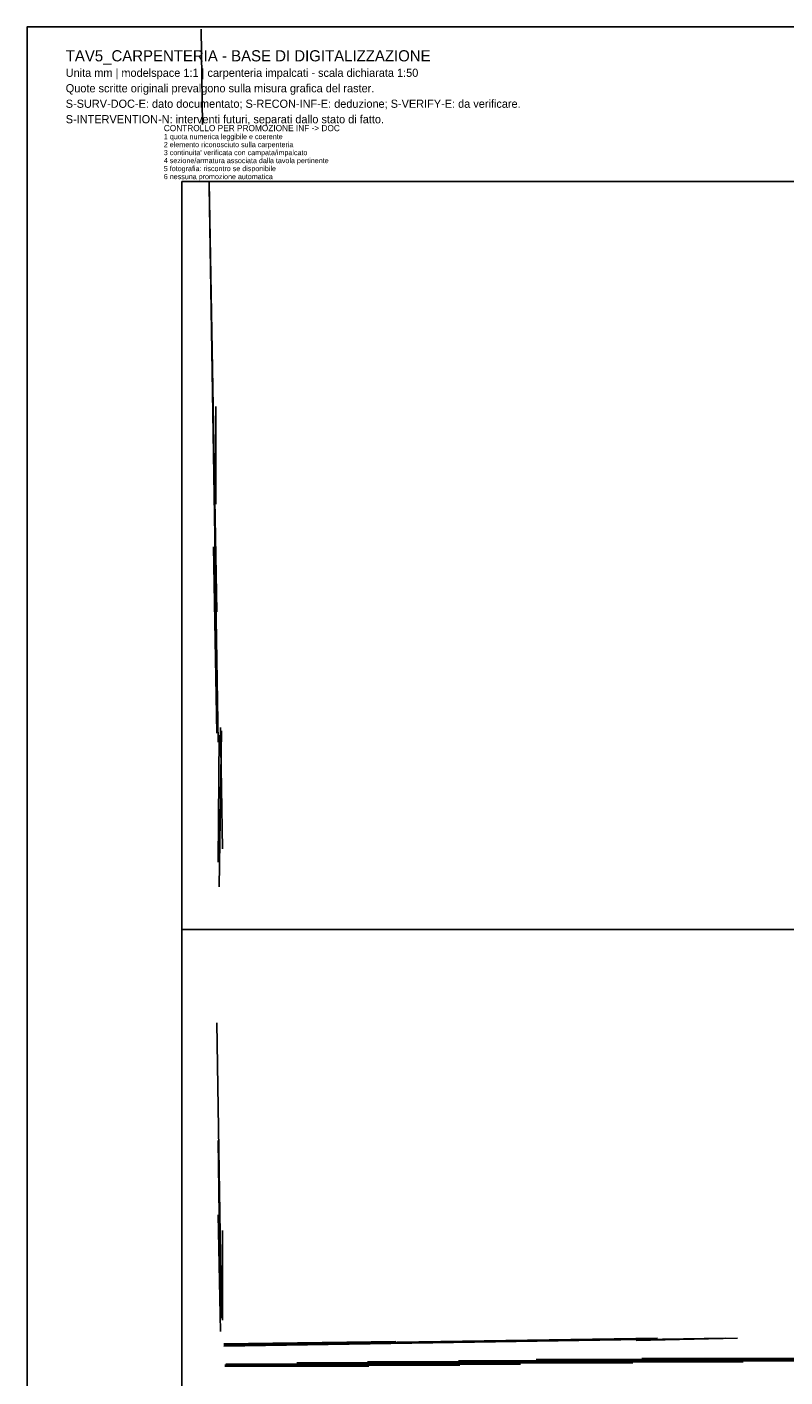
# Model space of a CAD drawing. Header units: millimetres. Extents: x 0 to 53042, y 0 to 29700.
# Tile 4 of 14: x 0 to 8810, y 13995 to 29699. Entities that reach past the tile are written whole.
import ezdxf

# ---------------------------------------------------------------- set-up
doc = ezdxf.new("R2010")
doc.units = ezdxf.units.MM
for name, color, linetype in [('00_RASTER_ORIGINALE', 8, 'Continuous'), ('S-AXIS-INF', 4, 'Continuous'), ('S-CHECK-VER', 1, 'Continuous'), ('S-GRID-E', 4, 'Continuous'), ('S-INF-HORIZ', 3, 'Continuous'), ('S-INF-LONG', 6, 'Continuous'), ('S-INF-VERT', 4, 'Continuous'), ('S-TEXT-E', 7, 'Continuous'), ('S-TRACE-INF', 4, 'Continuous'), ('S-TRACE-INF-CLEAN', 4, 'Continuous'), ('S-TRACE-REJECT', 8, 'Continuous')]:
    doc.layers.add(name, color=color, linetype=linetype)
picture_1 = doc.add_image_def('image1.jpg', size_in_pixel=(4060, 2274))

msp = doc.modelspace()

# ---------------------------------------------------------------- linework, layer by layer
at = {"layer": 'S-AXIS-INF'}
for p, q in [((1800, 1800), (1800, 27900)), ((1800, 27900), (51240, 27900)), ((1800, 19200), (51240, 19200))]:
    msp.add_line(p, q, dxfattribs=at)
at = {"layer": 'S-GRID-E'}
msp.add_lwpolyline([(0, 0), (53042, 0), (53042, 29699), (0, 29699)], close=True, dxfattribs=at)
at = {"layer": 'S-INF-HORIZ'}
for p, q in [((2286, 14354), (8113, 14445)), ((2286, 14380), (4285, 14406)), ((2312, 14145), (5735, 14145)), ((3958, 14171), (8322, 14171)), ((5918, 14197), (11131, 14197)), ((2299, 14119), (3971, 14119))]:
    msp.add_line(p, q, dxfattribs=at)
at = {"layer": 'S-INF-LONG'}
for p, q in [((2116, 27845), (2221, 21380)), ((2286, 14354), (8113, 14445)), ((3958, 14171), (8322, 14171)), ((5918, 14197), (11131, 14197))]:
    msp.add_line(p, q, dxfattribs=at)
at = {"layer": 'S-INF-VERT'}
for p, q in [((2025, 29674), (2038, 28564)), ((2116, 27845), (2221, 21380)), ((2195, 24149), (2195, 25285)), ((2247, 21550), (2273, 20140)), ((2221, 19983), (2234, 21459)), ((2234, 19696), (2260, 21511)), ((2208, 18115), (2260, 14680)), ((2273, 14654), (2273, 15699))]:
    msp.add_line(p, q, dxfattribs=at)
at = {"layer": 'S-TRACE-INF'}
for p, q in [((2025, 29674), (2038, 28564)), ((2116, 27898), (2208, 22895)), ((2116, 27845), (2221, 21380)), ((2195, 24149), (2195, 25285)), ((2169, 23653), (2208, 21485)), ((2247, 21550), (2273, 20140)), ((2221, 19983), (2234, 21459)), ((2234, 19696), (2260, 21511)), ((2208, 18115), (2260, 14680)), ((2221, 16744), (2247, 14706)), ((2221, 15882), (2247, 14523)), ((2273, 14654), (2273, 15699)), ((2286, 14354), (8113, 14445)), ((2286, 14367), (7329, 14445)), ((2286, 14380), (4285, 14406)), ((7081, 14419), (8256, 14445)), ((2312, 14145), (5735, 14145)), ((3135, 14158), (7042, 14158)), ((3958, 14171), (8322, 14171)), ((5017, 14184), (9667, 14184)), ((5918, 14197), (11131, 14197)), ((7146, 14210), (12319, 14210)), ((2299, 14132), (5030, 14132)), ((2299, 14119), (3971, 14119))]:
    msp.add_line(p, q, dxfattribs=at)
at = {"layer": 'S-TRACE-INF-CLEAN'}
for p, q in [((2025, 29674), (2038, 28564)), ((2116, 27845), (2221, 21380)), ((2195, 24149), (2195, 25285)), ((2247, 21550), (2273, 20140)), ((2221, 19983), (2234, 21459)), ((2234, 19696), (2260, 21511)), ((2208, 18115), (2260, 14680)), ((2273, 14654), (2273, 15699)), ((2286, 14354), (8113, 14445)), ((2286, 14380), (4285, 14406)), ((2312, 14145), (5735, 14145)), ((3958, 14171), (8322, 14171)), ((5918, 14197), (11131, 14197)), ((2299, 14119), (3971, 14119))]:
    msp.add_line(p, q, dxfattribs=at)
at = {"layer": 'S-TRACE-REJECT'}
for p, q in [((2116, 27898), (2208, 22895)), ((2169, 23653), (2208, 21485)), ((2221, 16744), (2247, 14706)), ((2221, 15882), (2247, 14523)), ((2286, 14367), (7329, 14445)), ((7081, 14419), (8256, 14445)), ((3135, 14158), (7042, 14158)), ((5017, 14184), (9667, 14184)), ((7146, 14210), (12319, 14210)), ((2299, 14132), (5030, 14132))]:
    msp.add_line(p, q, dxfattribs=at)

# ---------------------------------------------------------------- texts
at = {"layer": 'S-CHECK-VER'}
for s, height, p in [('CONTROLLO PER PROMOZIONE INF -> DOC', 72, (1590, 28487)), ('1 quota numerica leggibile e coerente', 60, (1590, 28394)), ("3 continuita' verificata con campata/impalcato", 60, (1590, 28208)), ('2 elemento riconosciuto sulla carpenteria', 60, (1590, 28301)), ('4 sezione/armatura associata dalla tavola pertinente', 60, (1590, 28115)), ('5 fotografia: riscontro se disponibile', 60, (1590, 28022)), ('6 nessuna promozione automatica', 60, (1590, 27929))]:
    msp.add_text(s, height=height, dxfattribs=at).set_placement(p)
at = {"layer": 'S-TEXT-E'}
for s, height, p in [('TAV5_CARPENTERIA - BASE DI DIGITALIZZAZIONE', 130, (450, 29299)), ('Unita mm | modelspace 1:1 | carpenteria impalcati - scala dichiarata 1:50', 95, (450, 29119)), ('Quote scritte originali prevalgono sulla misura grafica del raster.', 95, (450, 28939)), ('S-SURV-DOC-E: dato documentato; S-RECON-INF-E: deduzione; S-VERIFY-E: da verificare.', 95, (450, 28759)), ('S-INTERVENTION-N: interventi futuri, separati dallo stato di fatto.', 95, (450, 28579))]:
    msp.add_text(s, height=height, dxfattribs=at).set_placement(p)

# ---------------------------------------------------------------- pictures from other files: only their frames are drawn
at = {"layer": '00_RASTER_ORIGINALE'}
image = msp.add_image(picture_1, insert=(0, 0), size_in_units=(53042, 29699), dxfattribs=at)

doc.saveas('drawing.dxf')
